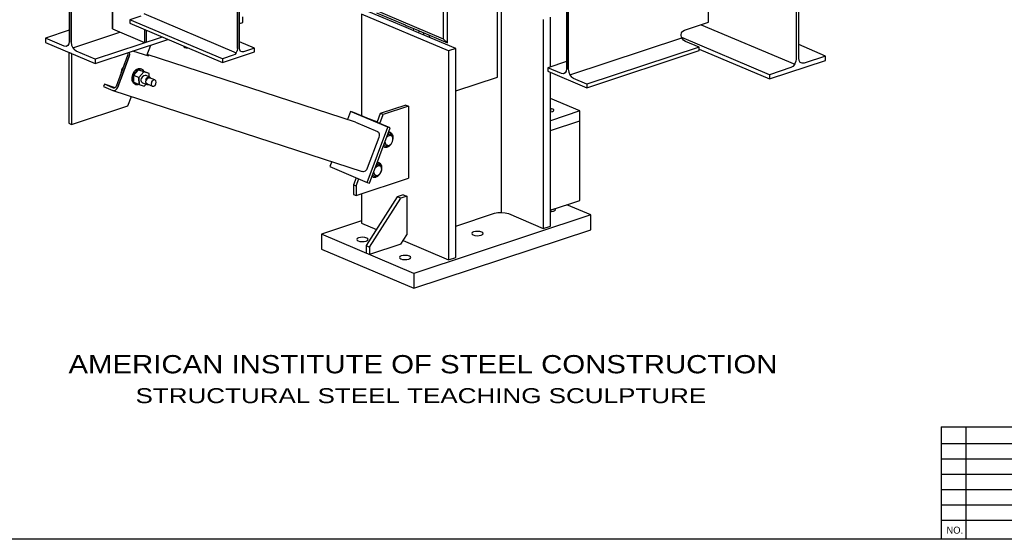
# Model space of a CAD drawing. Header units: inches. Extents: x -17.2 to 17.5, y -11.2 to 11.2.
# Tile 2 of 17: x -9.6 to 5.7, y -11.2 to -3.2. Entities that reach past the tile are written whole.
import ezdxf
from ezdxf.enums import TextEntityAlignment as Align

# ---------------------------------------------------------------- set-up
doc = ezdxf.new("R2010")
doc.units = ezdxf.units.IN
doc.header["$LTSCALE"] = 2.5
doc.header["$MEASUREMENT"] = 0
doc.layers.add('Layer_0', color=7, linetype='Continuous')
doc.layers.add('Outline', color=7, linetype='Continuous')

msp = doc.modelspace()

# ---------------------------------------------------------------- linework, layer by layer
at = {"layer": 'Layer_0', "color": 2, "linetype": 'Continuous'}
for p, q in [((-2.913, -3.536), (-2.913, 1.448)), ((-2.984, 1.376), (-2.984, -3.471)), ((-8.789, -1.404), (-8.789, -3.513)), ((-8.757, -3.527), (-8.757, -1.417)), ((-8.118, -1.377), (-8.118, -3.32)), ((-8.757, -1.678), (-8.757, -3.527)), ((-8.118, -3.315), (-8.118, -1.678)), ((-1.066, -1.837), (-1.066, -3.935)), ((-1.039, -3.947), (-1.039, -1.849)), ((-6.176, -2.012), (-6.176, -3.626)), ((-6.146, -3.617), (-6.146, -2.002)), ((-6.176, -3.626), (-6.176, -2.576)), ((-1.039, -2.526), (-1.039, -3.947)), ((1.138, -3.216), (1.138, -2.565)), ((2.501, -2.738), (2.501, -3.785)), ((2.538, -3.772), (2.538, -2.726)), ((-3.593, -3.284), (-4.135, -3.054)), ((-4.089, -3.003), (-2.984, -3.471)), ((-2.138, -4.068), (-2.138, -2.91)), ((-2.075, -6.17), (-2.075, -2.925)), ((-7.677, -3.121), (-7.847, -3.178)), ((-6.411, -3.786), (-7.847, -3.178)), ((-7.847, -3.178), (-7.847, -3.232)), ((-7.631, -3.082), (-6.195, -3.69)), ((-2.9, -3.662), (-4.248, -3.092)), ((-4.248, -3.092), (-4.248, -4.67)), ((-4.017, -3.068), (-3.572, -3.257)), ((-1.428, -3.174), (-1.428, -6.419)), ((-1.315, -3.91), (-1.315, -3.137)), ((-8.789, -3.341), (-9.159, -3.464)), ((-8.117, -3.32), (-8.118, -3.315)), ((-8.118, -3.32), (-7.621, -3.53)), ((-7.847, -3.232), (-6.411, -3.84)), ((-7.621, -3.328), (-7.621, -3.53)), ((-7.59, -3.52), (-7.59, -3.341)), ((-3.331, -3.395), (-3.593, -3.284)), ((-3.572, -3.257), (-3.557, -3.264)), ((-3.557, -3.264), (-3.367, -3.345)), ((-3.444, -3.312), (-3.448, -3.346)), ((-3.367, -3.345), (-3.357, -3.347)), ((-3.358, -3.384), (-3.357, -3.348)), ((-3.357, -3.347), (-2.913, -3.536)), ((0.721, -3.378), (0.735, -3.359)), ((0.735, -3.359), (0.739, -3.354)), ((0.739, -3.354), (0.763, -3.34)), ((0.763, -3.34), (1.138, -3.216)), ((1.023, -3.254), (2.476, -3.869)), ((-8.866, -3.588), (-9.159, -3.464)), ((-9.159, -3.464), (-9.159, -3.53)), ((-8.789, -3.513), (-8.795, -3.552)), ((-8.734, -3.612), (-8.001, -3.369)), ((-7.344, -3.445), (-8.387, -3.791)), ((-8.387, -3.857), (-7.256, -3.482)), ((-2.788, -3.625), (-3.331, -3.395)), ((-3.282, -3.416), (-3.282, -3.38)), ((-3.199, -3.415), (-3.199, -3.451)), ((-2.984, -3.471), (-2.913, -3.536)), ((-1.016, -4.035), (0.724, -3.458)), ((0.711, -3.409), (0.721, -3.378)), ((0.711, -3.414), (0.711, -3.409)), ((0.719, -3.445), (0.711, -3.414)), ((0.724, -3.458), (0.719, -3.445)), ((2.083, -4.031), (0.723, -3.454)), ((0.75, -3.493), (0.724, -3.458)), ((0.756, -3.498), (0.75, -3.493)), ((0.78, -3.515), (0.756, -3.498)), ((0.991, -3.604), (0.78, -3.515)), ((-9.159, -3.53), (-8.387, -3.857)), ((-8.837, -3.592), (-8.866, -3.588)), ((-8.812, -3.579), (-8.837, -3.592)), ((-8.795, -3.552), (-8.812, -3.579)), ((-8.757, -3.527), (-8.751, -3.57)), ((-8.751, -3.57), (-8.734, -3.612)), ((-8.734, -3.612), (-8.709, -3.646)), ((-8.68, -3.667), (-8.709, -3.646)), ((-8.387, -3.791), (-8.68, -3.667)), ((-7.553, -3.743), (-7.801, -3.663)), ((-7.621, -3.53), (-7.59, -3.52)), ((-7.584, -3.733), (-7.523, -3.571)), ((-6.195, -3.69), (-6.181, -3.659)), ((-6.176, -3.626), (-6.181, -3.659)), ((-5.911, -3.62), (-6.146, -3.52)), ((-6.141, -3.646), (-6.146, -3.617)), ((-6.127, -3.668), (-6.141, -3.646)), ((-6.106, -3.678), (-6.127, -3.668)), ((-5.911, -3.62), (-6.081, -3.676)), ((-5.911, -3.674), (-5.911, -3.62)), ((-2.788, -3.625), (-2.9, -3.662)), ((-2.9, -3.662), (-2.9, -6.907)), ((-2.788, -6.87), (-2.788, -3.625)), ((0.991, -3.604), (-0.749, -4.18)), ((-0.749, -4.234), (0.991, -3.657)), ((0.991, -3.657), (0.991, -3.604)), ((0.991, -3.634), (2.083, -4.097)), ((2.956, -3.741), (2.538, -3.564)), ((-8.752, -3.702), (-8.794, -3.685)), ((-8.794, -3.685), (-8.794, -4.786)), ((-8.752, -3.702), (-8.752, -4.803)), ((-8.387, -3.791), (-8.387, -3.857)), ((-7.882, -3.735), (-8.061, -4.213)), ((-8.036, -4.224), (-7.856, -3.745)), ((-7.856, -3.745), (-7.984, -4.085)), ((-7.888, -3.692), (-7.885, -3.694)), ((-7.885, -3.694), (-7.88, -3.706)), ((-7.879, -3.72), (-7.882, -3.735)), ((-7.88, -3.706), (-7.879, -3.72)), ((-7.856, -3.745), (-7.85, -3.716)), ((-7.852, -3.688), (-7.855, -3.681)), ((-7.85, -3.716), (-7.852, -3.688)), ((-7.581, -3.732), (-7.583, -3.731)), ((-7.553, -3.743), (-7.581, -3.732)), ((-4.343, -4.769), (-7.578, -3.716)), ((-6.411, -3.84), (-5.911, -3.674)), ((-6.241, -3.729), (-6.411, -3.786)), ((-6.411, -3.786), (-6.411, -3.84)), ((-6.216, -3.715), (-6.241, -3.729)), ((-6.195, -3.69), (-6.216, -3.715)), ((-6.081, -3.676), (-6.106, -3.678)), ((2.083, -4.097), (2.956, -3.808)), ((2.501, -3.785), (2.494, -3.828)), ((2.545, -3.811), (2.538, -3.772)), ((2.563, -3.84), (2.545, -3.811)), ((2.956, -3.741), (2.625, -3.851)), ((2.956, -3.808), (2.956, -3.741)), ((-7.968, -3.964), (-7.967, -3.958)), ((-7.967, -3.958), (-7.964, -3.953)), ((-1.066, -3.827), (-1.356, -3.923)), ((-1.146, -4.012), (-1.356, -3.923)), ((-1.356, -3.923), (-1.356, -3.976)), ((-1.072, -3.975), (-1.09, -4.004)), ((-1.066, -3.935), (-1.072, -3.975)), ((-1.039, -3.947), (-1.033, -3.992)), ((2.414, -3.921), (2.083, -4.031)), ((2.448, -3.902), (2.414, -3.921)), ((2.476, -3.869), (2.448, -3.902)), ((2.476, -3.869), (2.494, -3.828)), ((2.591, -3.854), (2.563, -3.84)), ((2.625, -3.851), (2.591, -3.854)), ((-7.997, -4.121), (-8.036, -4.224)), ((-7.984, -4.085), (-7.997, -4.121)), ((-2.788, -4.284), (-2.138, -4.068)), ((-1.356, -3.976), (-0.749, -4.234)), ((-1.315, -6.382), (-1.315, -3.994)), ((-1.115, -4.017), (-1.146, -4.012)), ((-1.09, -4.004), (-1.115, -4.017)), ((-1.033, -3.992), (-1.016, -4.035)), ((-1.016, -4.035), (-0.99, -4.07)), ((-0.96, -4.091), (-0.99, -4.07)), ((-0.749, -4.18), (-0.96, -4.091)), ((2.083, -4.031), (2.083, -4.097)), ((-8.242, -4.178), (-8.256, -4.215)), ((-8.256, -4.215), (-8.114, -4.275)), ((-8.101, -4.238), (-8.242, -4.178)), ((-8.075, -4.233), (-8.242, -4.178)), ((-8.114, -4.275), (-8.092, -4.277)), ((-8.114, -4.275), (-4.238, -5.536)), ((-8.09, -4.24), (-8.101, -4.238)), ((-8.092, -4.277), (-8.07, -4.269)), ((-8.078, -4.235), (-8.09, -4.24)), ((-8.068, -4.226), (-8.078, -4.235)), ((-8.07, -4.269), (-8.05, -4.25)), ((-8.061, -4.213), (-8.068, -4.226)), ((-8.05, -4.25), (-8.036, -4.224)), ((-0.749, -4.18), (-0.749, -4.234)), ((-7.879, -4.514), (-7.824, -4.369)), ((-0.859, -4.594), (-1.315, -4.401)), ((-8.752, -4.803), (-7.879, -4.514)), ((-3.561, -4.503), (-3.958, -4.634)), ((-3.52, -4.52), (-3.916, -4.651)), ((-3.561, -4.503), (-3.52, -4.52)), ((-3.52, -4.52), (-3.52, -5.64)), ((-4.42, -4.601), (-4.468, -4.728)), ((-3.84, -4.847), (-4.42, -4.601)), ((-4.383, -4.613), (-4.42, -4.601)), ((-4.16, -4.708), (-4.383, -4.613)), ((-4.135, -4.718), (-4.16, -4.708)), ((-4.106, -4.729), (-4.135, -4.718)), ((-4.077, -4.739), (-4.106, -4.729)), ((-4.053, -4.748), (-4.077, -4.739)), ((-3.958, -4.634), (-4.007, -4.765)), ((-3.968, -4.789), (-3.916, -4.651)), ((-3.916, -4.651), (-3.958, -4.634)), ((-0.859, -4.594), (-1.315, -4.745)), ((-0.859, -4.748), (-0.859, -4.594)), ((-8.794, -4.786), (-8.752, -4.803)), ((-4.343, -4.769), (-4.004, -4.912)), ((-4.162, -5.704), (-3.84, -4.847)), ((-4.125, -5.716), (-3.804, -4.858)), ((-4.006, -4.763), (-4.053, -4.748)), ((-4.044, -4.753), (-4.05, -4.753)), ((-4.028, -4.758), (-4.044, -4.753)), ((-4.007, -4.765), (-4.028, -4.758)), ((-3.804, -4.858), (-4.028, -4.764)), ((-4.009, -4.771), (-4.007, -4.765)), ((-3.804, -4.858), (-3.84, -4.847)), ((-1.315, -4.899), (-0.859, -4.748)), ((-0.859, -5.985), (-0.859, -4.748)), ((-3.98, -5.007), (-4.16, -5.485)), ((-4.004, -4.912), (-3.987, -4.926)), ((-3.987, -4.926), (-3.976, -4.949)), ((-3.974, -4.977), (-3.98, -5.007)), ((-3.976, -4.949), (-3.974, -4.977)), ((-4.713, -5.382), (-4.742, -5.458)), ((-4.742, -5.458), (-4.162, -5.704)), ((-4.16, -5.485), (-4.174, -5.511)), ((-4.332, -5.632), (-4.373, -5.74)), ((-4.331, -5.909), (-3.52, -5.64)), ((-4.331, -5.757), (-4.291, -5.649)), ((-4.217, -5.539), (-4.238, -5.536)), ((-4.194, -5.53), (-4.217, -5.539)), ((-4.174, -5.511), (-4.194, -5.53)), ((-4.373, -5.74), (-4.331, -5.757)), ((-4.373, -5.74), (-4.373, -5.892)), ((-4.331, -5.757), (-4.331, -5.909)), ((-4.162, -5.704), (-4.125, -5.716)), ((-4.373, -5.892), (-4.331, -5.909)), ((-4.248, -5.882), (-4.248, -6.337)), ((-3.695, -5.927), (-4.179, -6.686)), ((-4.124, -6.709), (-3.64, -5.95)), ((-3.602, -5.896), (-3.695, -5.927)), ((-3.64, -5.95), (-3.695, -5.927)), ((-3.547, -5.919), (-3.64, -5.95)), ((-3.602, -5.896), (-3.547, -5.919)), ((-3.547, -5.919), (-3.547, -6.518)), ((-1.315, -6.136), (-0.859, -5.985)), ((-0.691, -6.208), (-1.061, -6.051)), ((-0.691, -6.208), (-3.437, -7.118)), ((-2.788, -6.384), (-2.185, -6.184)), ((-2.185, -6.184), (-2.133, -6.173)), ((-2.133, -6.173), (-2.075, -6.17)), ((-2.075, -6.17), (-2.017, -6.176)), ((-2.017, -6.176), (-1.97, -6.189)), ((-1.97, -6.189), (-1.428, -6.419)), ((-0.691, -6.44), (-0.691, -6.208)), ((-4.248, -6.303), (-4.872, -6.51)), ((-4.248, -6.337), (-4.019, -6.434)), ((-1.428, -6.419), (-1.315, -6.382)), ((-4.872, -6.51), (-4.872, -6.742)), ((-3.437, -7.118), (-4.872, -6.51)), ((-3.64, -6.665), (-3.547, -6.518)), ((-3.437, -7.35), (-0.691, -6.44)), ((-4.179, -6.686), (-4.124, -6.709)), ((-4.179, -6.686), (-4.179, -6.802)), ((-3.64, -6.665), (-4.124, -6.825)), ((-4.124, -6.709), (-4.124, -6.825)), ((-3.605, -6.609), (-2.9, -6.907)), ((-4.872, -6.742), (-3.437, -7.35)), ((-4.124, -6.825), (-4.179, -6.802)), ((-2.9, -6.907), (-2.788, -6.87)), ((-3.437, -7.118), (-3.437, -7.35)), ((4.75, -9.5), (17.25, -9.5)), ((4.75, -9.5), (4.75, -11.25)), ((4.75, -10.95), (10.064, -10.95)), ((17.25, -11.25), (-17.25, -11.25))]:
    msp.add_line(p, q, dxfattribs=at)
at = {"layer": 'Layer_0', "color": 1, "linetype": 'Continuous'}
for p, q in [((-6.094, -3.219), (-6.094, -3.133)), ((-6.146, -3.236), (-6.094, -3.219)), ((-7.008, -3.587), (-7.008, -3.6)), ((-7.008, -3.6), (-6.996, -3.609)), ((-6.996, -3.609), (-6.974, -3.615)), ((-6.974, -3.615), (-6.947, -3.615)), ((-6.947, -3.615), (-6.943, -3.615)), ((-7.967, -3.958), (-7.968, -3.964)), ((-7.964, -3.953), (-7.967, -3.958)), ((-7.787, -4.038), (-7.711, -3.953)), ((-7.752, -3.955), (-7.785, -3.987)), ((-7.735, -3.962), (-7.767, -3.994)), ((-7.716, -3.938), (-7.752, -3.955)), ((-7.699, -3.945), (-7.735, -3.962)), ((-7.681, -3.94), (-7.716, -3.938)), ((-7.711, -3.953), (-7.631, -3.979)), ((-7.63, -3.988), (-7.711, -3.953)), ((-7.664, -3.947), (-7.699, -3.945)), ((-7.664, -3.947), (-7.681, -3.94)), ((-7.636, -3.966), (-7.664, -3.947)), ((-7.628, -3.981), (-7.636, -3.966)), ((-7.808, -4.03), (-7.818, -4.076)), ((-7.818, -4.076), (-7.815, -4.12)), ((-7.815, -4.12), (-7.797, -4.154)), ((-7.785, -3.987), (-7.808, -4.03)), ((-7.801, -4.084), (-7.79, -4.037)), ((-7.801, -4.084), (-7.797, -4.127)), ((-7.797, -4.127), (-7.78, -4.161)), ((-7.79, -4.037), (-7.767, -3.994)), ((-7.784, -4.148), (-7.787, -4.038)), ((-7.787, -4.038), (-7.706, -4.072)), ((-7.63, -3.988), (-7.706, -4.072)), ((-7.706, -4.072), (-7.706, -4.085)), ((-7.703, -4.183), (-7.706, -4.072)), ((-7.706, -4.085), (-7.703, -4.183)), ((-7.673, -4.116), (-7.668, -4.085)), ((-7.666, -4.142), (-7.673, -4.116)), ((-7.652, -4.057), (-7.668, -4.085)), ((-7.668, -4.085), (-7.668, -4.085)), ((-7.652, -4.057), (-7.628, -4.041)), ((-7.55, -4.014), (-7.631, -3.979)), ((-7.55, -4.014), (-7.63, -3.988)), ((-7.628, -4.041), (-7.605, -4.04)), ((-7.601, -4.113), (-7.606, -4.144)), ((-7.538, -4.068), (-7.605, -4.04)), ((-7.601, -4.113), (-7.584, -4.086)), ((-7.599, -4.141), (-7.594, -4.115)), ((-7.58, -4.092), (-7.594, -4.115)), ((-7.561, -4.069), (-7.584, -4.086)), ((-7.58, -4.092), (-7.561, -4.079)), ((-7.538, -4.068), (-7.561, -4.069)), ((-7.561, -4.079), (-7.541, -4.078)), ((-7.549, -4.063), (-7.55, -4.014)), ((-7.458, -4.113), (-7.541, -4.078)), ((-7.52, -4.083), (-7.538, -4.068)), ((-7.519, -4.087), (-7.52, -4.083)), ((-7.511, -4.15), (-7.497, -4.128)), ((-7.478, -4.114), (-7.497, -4.128)), ((-7.458, -4.113), (-7.478, -4.114)), ((-7.444, -4.125), (-7.458, -4.113)), ((-7.438, -4.147), (-7.444, -4.125)), ((-7.797, -4.154), (-7.769, -4.173)), ((-7.784, -4.148), (-7.703, -4.183)), ((-7.78, -4.161), (-7.752, -4.181)), ((-7.769, -4.173), (-7.752, -4.181)), ((-7.752, -4.181), (-7.717, -4.182)), ((-7.717, -4.182), (-7.711, -4.179)), ((-7.703, -4.183), (-7.623, -4.208)), ((-7.649, -4.157), (-7.666, -4.142)), ((-7.649, -4.157), (-7.582, -4.185)), ((-7.623, -4.208), (-7.596, -4.179)), ((-7.606, -4.144), (-7.599, -4.17)), ((-7.593, -4.163), (-7.599, -4.141)), ((-7.599, -4.17), (-7.582, -4.185)), ((-7.578, -4.175), (-7.593, -4.163)), ((-7.582, -4.185), (-7.558, -4.184)), ((-7.578, -4.175), (-7.495, -4.21)), ((-7.558, -4.184), (-7.558, -4.184)), ((-7.511, -4.15), (-7.516, -4.176)), ((-7.516, -4.176), (-7.51, -4.198)), ((-7.51, -4.198), (-7.495, -4.21)), ((-7.495, -4.21), (-7.475, -4.209)), ((-7.475, -4.209), (-7.456, -4.196)), ((-7.456, -4.196), (-7.442, -4.173)), ((-7.442, -4.173), (-7.438, -4.147)), ((-3.861, -5.012), (-3.86, -5.009)), ((-3.86, -5.009), (-3.839, -4.988)), ((-3.839, -4.988), (-3.848, -4.977)), ((-3.839, -4.988), (-3.816, -4.977)), ((-3.816, -4.977), (-3.834, -4.939)), ((-3.805, -4.93), (-3.83, -4.929)), ((-3.805, -4.93), (-3.827, -4.921)), ((-3.793, -4.978), (-3.816, -4.977)), ((-3.793, -4.978), (-3.805, -4.93)), ((-3.778, -4.948), (-3.805, -4.93)), ((-3.775, -4.991), (-3.793, -4.978)), ((-3.775, -4.991), (-3.778, -4.948)), ((-3.761, -4.981), (-3.778, -4.948)), ((-3.764, -5.012), (-3.775, -4.991)), ((-3.768, -5.068), (-3.758, -5.023)), ((-3.768, -5.071), (-3.762, -5.041)), ((-3.764, -5.012), (-3.761, -4.981)), ((-3.762, -5.041), (-3.764, -5.012)), ((-3.762, -5.041), (-3.758, -5.023)), ((-3.758, -5.023), (-3.761, -4.981)), ((-3.911, -5.146), (-3.889, -5.155)), ((-3.91, -5.141), (-3.889, -5.155)), ((-3.906, -5.132), (-3.868, -5.116)), ((-3.893, -5.097), (-3.879, -5.094)), ((-3.889, -5.155), (-3.849, -5.128)), ((-3.889, -5.155), (-3.856, -5.156)), ((-3.882, -5.066), (-3.881, -5.066)), ((-3.879, -5.094), (-3.881, -5.066)), ((-3.868, -5.116), (-3.879, -5.094)), ((-3.868, -5.116), (-3.849, -5.128)), ((-3.856, -5.156), (-3.827, -5.129)), ((-3.856, -5.156), (-3.821, -5.14)), ((-3.849, -5.128), (-3.827, -5.129)), ((-3.827, -5.129), (-3.804, -5.119)), ((-3.821, -5.14), (-3.79, -5.109)), ((-3.821, -5.14), (-3.804, -5.119)), ((-3.804, -5.119), (-3.783, -5.098)), ((-3.79, -5.109), (-3.783, -5.098)), ((-3.783, -5.098), (-3.768, -5.071)), ((-3.768, -5.071), (-3.768, -5.068)), ((-4.037, -5.479), (-4.035, -5.476)), ((-4.035, -5.476), (-4.014, -5.456)), ((-4.014, -5.456), (-4.024, -5.444)), ((-4.014, -5.456), (-3.991, -5.445)), ((-3.991, -5.445), (-4.009, -5.406)), ((-3.98, -5.398), (-4.006, -5.397)), ((-3.98, -5.398), (-4.002, -5.388)), ((-3.969, -5.446), (-3.991, -5.445)), ((-3.969, -5.446), (-3.98, -5.398)), ((-3.953, -5.416), (-3.98, -5.398)), ((-3.951, -5.458), (-3.969, -5.446)), ((-3.951, -5.458), (-3.953, -5.416)), ((-3.937, -5.449), (-3.953, -5.416)), ((-3.939, -5.48), (-3.951, -5.458)), ((-3.943, -5.536), (-3.933, -5.491)), ((-3.939, -5.48), (-3.937, -5.449)), ((-3.937, -5.508), (-3.939, -5.48)), ((-3.933, -5.491), (-3.937, -5.449)), ((-3.937, -5.508), (-3.933, -5.491)), ((-4.087, -5.613), (-4.065, -5.623)), ((-4.085, -5.609), (-4.065, -5.623)), ((-4.082, -5.6), (-4.043, -5.584)), ((-4.069, -5.564), (-4.054, -5.562)), ((-4.065, -5.623), (-4.025, -5.596)), ((-4.065, -5.623), (-4.031, -5.624)), ((-4.057, -5.534), (-4.057, -5.534)), ((-4.054, -5.562), (-4.057, -5.534)), ((-4.043, -5.584), (-4.054, -5.562)), ((-4.043, -5.584), (-4.025, -5.596)), ((-4.031, -5.624), (-4.003, -5.597)), ((-4.031, -5.624), (-3.996, -5.608)), ((-4.025, -5.596), (-4.003, -5.597)), ((-4.003, -5.597), (-3.979, -5.586)), ((-3.996, -5.608), (-3.965, -5.577)), ((-3.996, -5.608), (-3.979, -5.586)), ((-3.979, -5.586), (-3.959, -5.566)), ((-3.965, -5.577), (-3.959, -5.566)), ((-3.959, -5.566), (-3.944, -5.538)), ((-3.944, -5.538), (-3.937, -5.508)), ((-3.944, -5.538), (-3.943, -5.536)), ((5.134, -9.5), (5.134, -11.25)), ((4.75, -9.762), (10.064, -9.762)), ((4.75, -10), (10.064, -10)), ((4.75, -10.238), (10.064, -10.238)), ((4.75, -10.475), (10.064, -10.475)), ((4.75, -10.712), (10.064, -10.712))]:
    msp.add_line(p, q, dxfattribs=at)
at = {"layer": 'Layer_0', "color": 3, "linetype": 'Continuous'}
for points in [[(-7.966, -3.958), (-7.965, -3.956), (-7.949, -3.915), (-7.966, -3.934), (-7.979, -3.962), (-7.983, -3.991), (-7.982, -4.001), (-7.967, -3.961), (-7.966, -3.958)], [(-1.315, -4.607), (-1.308, -4.606), (-1.285, -4.601), (-1.269, -4.593), (-1.262, -4.584), (-1.266, -4.574), (-1.279, -4.565), (-1.3, -4.559), (-1.315, -4.558), (-1.315, -4.607)], [(-1.315, -6.136), (-1.315, -6.159), (-1.298, -6.158), (-1.268, -6.151), (-1.247, -6.141), (-1.238, -6.128), (-1.243, -6.116), (-1.247, -6.113), (-1.315, -6.136)], [(-4.178, -6.615), (-4.157, -6.605), (-4.148, -6.593), (-4.152, -6.58), (-4.17, -6.569), (-4.197, -6.561), (-4.231, -6.557), (-4.265, -6.559), (-4.295, -6.566), (-4.316, -6.576), (-4.325, -6.589), (-4.32, -6.601), (-4.303, -6.613), (-4.275, -6.62), (-4.242, -6.624), (-4.207, -6.622), (-4.178, -6.615)], [(-2.509, -6.474), (-2.53, -6.484), (-2.539, -6.497), (-2.534, -6.51), (-2.516, -6.521), (-2.489, -6.529), (-2.456, -6.532), (-2.421, -6.53), (-2.391, -6.524), (-2.371, -6.513), (-2.362, -6.501), (-2.366, -6.488), (-2.384, -6.477), (-2.411, -6.469), (-2.445, -6.466), (-2.479, -6.467), (-2.509, -6.474)], [(-3.515, -6.896), (-3.494, -6.886), (-3.485, -6.873), (-3.49, -6.86), (-3.507, -6.849), (-3.535, -6.841), (-3.568, -6.838), (-3.602, -6.84), (-3.632, -6.846), (-3.653, -6.857), (-3.662, -6.869), (-3.657, -6.882), (-3.64, -6.893), (-3.612, -6.901), (-3.579, -6.904), (-3.545, -6.903), (-3.515, -6.896)]]:
    msp.add_lwpolyline(points, close=True, dxfattribs=at)

# ---------------------------------------------------------------- texts
at = {"layer": 'Layer_0', "color": 2, "linetype": 'Continuous'}
msp.add_text('NO.', height=0.1084, dxfattribs=at).set_placement((4.962, -11.162), align=Align.CENTER)
at = {"layer": 'Outline', "color": 3, "linetype": 'Continuous'}
for s, height, width, p in [('AMERICAN INSTITUTE OF STEEL CONSTRUCTION', 0.28385, 1.2, (-3.296, -8.671)), ('STRUCTURAL STEEL TEACHING SCULPTURE', 0.23224, 1.3, (-3.329, -9.134))]:
    msp.add_text(s, height=height, dxfattribs=dict(at, width=width)).set_placement(p, align=Align.CENTER)

doc.saveas('drawing.dxf')
